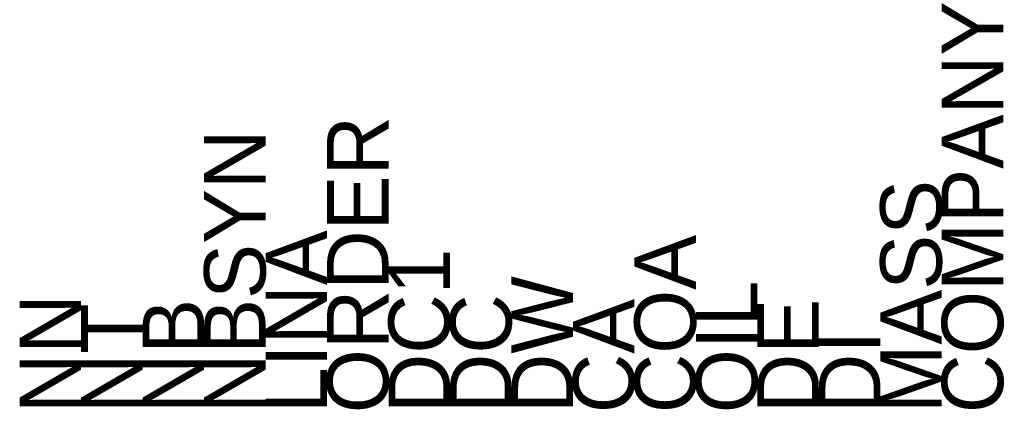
# Model space of a CAD drawing. Header units: millimetres. Extents: x -29 to 5648, y -387 to 3949.
# Tile 6 of 7: x 943.82 to 951.83, y 3945.37 to 3948.53. Entities that reach past the tile are written whole.
import ezdxf

# ---------------------------------------------------------------- set-up
doc = ezdxf.new("R2010")
doc.units = ezdxf.units.MM
doc.layers.add('2', color=5, linetype='CONTINUOUS')

msp = doc.modelspace()

# ---------------------------------------------------------------- texts
at = {"layer": '2', "flags": 8}
for tag, p, s in [('COMPANY', (951.8205, 3945.3343), 'nsk_rb'), ('ORDER', (946.8205, 3945.3343), 'FNTA-4565'), ('NBSYN', (945.8205, 3945.3343), '$ORDER.'), ('MASS', (951.3205, 3945.3343), '20.0'), ('LINA', (946.3205, 3945.3343), 'FNTA-4565'), ('COA', (949.3205, 3945.3343), '137000'), ('DC1', (947.3205, 3945.3343), '45'), ('DW', (948.3205, 3945.3343), '3'), ('OIL', (949.8205, 3945.3343), '6300'), ('NN', (944.3205, 3945.3343), 'Metric'), ('NT', (944.8205, 3945.3343), ''), ('NB', (945.3205, 3945.3343), 'FNTA-4565'), ('DC', (947.8205, 3945.3343), '65'), ('CA', (948.8205, 3945.3343), '28700'), ('DE', (950.3205, 3945.3343), '62.0'), ('DI', (950.8205, 3945.3343), '47.0')]:
    msp.add_attdef(tag, p, s, height=0.5, rotation=90, dxfattribs=at)

doc.saveas('drawing.dxf')
